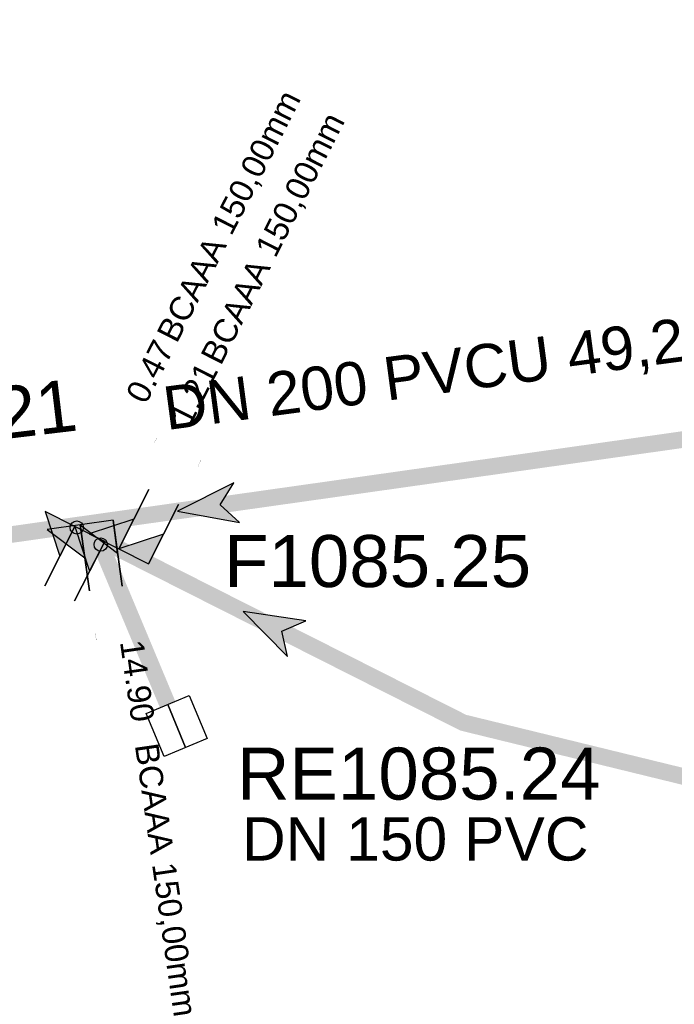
# Model space of a CAD drawing. Extents: x 356718 to 357658, y 5762241 to 5762615.
# Tile 107 of 157: x 357295 to 357305, y 5762432 to 5762447. Entities that reach past the tile are written whole.
import ezdxf
from ezdxf.enums import TextEntityAlignment as Align

# ---------------------------------------------------------------- set-up
doc = ezdxf.new("R2010")
doc.units = 0
doc.header["$MEASUREMENT"] = 0
for name, pattern in [('AUSGEZOGEN', [0]), ('GESTRICHELT2', [4, 2, -2]), ('STRICHPUNKT', [5, 2, -1, 1, -1])]:
    doc.linetypes.add(name, pattern=pattern)
doc.layers.get('0').update_dxf_attribs({"linetype": 'AUSGEZOGEN'})
for name, color, linetype, true_color in [('111_00131_Symbol', 7, 'AUSGEZOGEN', 0x000000), ('114_00133_Schachtnummer', 7, 'AUSGEZOGEN', 0x000000), ('121_10397_Haltungen_Regenwasser', 5, 'GESTRICHELT2', 0x0000ff), ('121_10399_Haltungen_Mischwasser', 6, 'STRICHPUNKT', 0xff00ff), ('123_00137_Fliessrichtungspfeil', 7, 'AUSGEZOGEN', 0x000000), ('124_00118_Standard__Laenge___10', 7, 'AUSGEZOGEN', 0x000000), ('124_10626_Standard__Laenge____1', 7, 'AUSGEZOGEN', 0x000000), ('141_10677_Stutzen__alle__aus_DW', 7, 'AUSGEZOGEN', 0x000000), ('141_10868_Stutzen__141_', 7, 'AUSGEZOGEN', 0x000000)]:
    doc.layers.add(name, color=color, linetype=linetype, true_color=true_color)
doc.styles.add('ARIAL', font='arial.ttf', dxfattribs={"height": 1.5})
doc.styles.get("Standard").update_dxf_attribs({"font": 'arial.ttf', "height": 1})

# ---------------------------------------------------------------- blocks, each defined once
blk = doc.blocks.new('F00')
at = {"color": 0}
blk.add_circle((0, 0), 0.1, dxfattribs=at)
blk = doc.blocks.new('RE')
at = {"color": 0, "linetype": 'AUSGEZOGEN'}
blk.add_lwpolyline([(-0.35, 0.35), (0.35, 0.35), (0.35, -0.35), (-0.35, -0.35)], close=True, dxfattribs=at)
for points in [[(0, 0.35), (0, -0.35)], [(0, -0.35), (0, 0.35)]]:
    blk.add_lwpolyline(points, dxfattribs=at)
blk = doc.blocks.new('FLI')
at = {"color": 0, "linetype": 'AUSGEZOGEN'}
blk.add_lwpolyline([(-0.4, 0), (-0.9, -0.6), (0.9, 0), (-0.9, 0.6), (-0.4, 0)], close=True, dxfattribs=at)
at = {"color": 0}
for points in [[(-0.4, 0), (0.9, 0), (-0.9, 0.6)], [(-0.9, -0.6), (0.9, 0), (-0.4, 0)]]:
    blk.add_solid(points, dxfattribs=at)

msp = doc.modelspace()

# ---------------------------------------------------------------- linework, layer by layer
at = {"layer": '121_10397_Haltungen_Regenwasser', "color": 5, "linetype": 'GESTRICHELT2', "true_color": 0x0000ff, "const_width": 0.25}
for points in [[(357365.054, 5762435.311), (357364.438, 5762435.938), (357333.027, 5762434.129), (357322.178, 5762436.245), (357312.327, 5762433.579), (357302.086, 5762436.082), (357296.369, 5762438.97)], [(357297.646, 5762436.355), (357296.679, 5762438.666)]]:
    msp.add_lwpolyline(points, dxfattribs=at)
at = {"layer": '121_10399_Haltungen_Mischwasser', "color": 6, "linetype": 'STRICHPUNKT', "true_color": 0xff00ff, "const_width": 0.25}
msp.add_lwpolyline([(357309.659, 5762453.896), (357311.406, 5762454.335), (357312.14, 5762454.005), (357314.899, 5762441.682), (357282.319, 5762437.073)], dxfattribs=at)
at = {"layer": '141_10677_Stutzen__alle__aus_DW', "color": 18, "linetype": 'AUSGEZOGEN', "true_color": 0x000000}
for points in [[(357297.36, 5762438.469), (357297.811, 5762439.362)], [(357296.33, 5762439.055), (357295.835, 5762438.985), (357296.4, 5762438.56)], [(357296.7, 5762438.803), (357296.253, 5762439.029), (357296.474, 5762438.357)], [(357296.33, 5762439.055), (357296.47, 5762438.065)], [(357296.7, 5762438.803), (357296.249, 5762437.911)], [(357297.36, 5762438.469), (357297.585, 5762438.916), (357296.914, 5762438.695)]]:
    msp.add_lwpolyline(points, close=True, dxfattribs=at)
at = {"layer": '141_10677_Stutzen__alle__aus_DW', "color": 18, "true_color": 0x000000}
for points in [[(357296.33, 5762439.055), (357295.835, 5762438.985), (357296.4, 5762438.56)], [(357296.7, 5762438.803), (357296.253, 5762439.029), (357296.474, 5762438.357)], [(357297.36, 5762438.469), (357297.585, 5762438.916), (357296.914, 5762438.695)]]:
    msp.add_solid(points, dxfattribs=at)
at = {"layer": '141_10868_Stutzen__141_', "color": 18, "linetype": 'AUSGEZOGEN', "true_color": 0x000000}
for points in [[(357296.914, 5762438.695), (357297.365, 5762439.587)], [(357296.253, 5762439.029), (357295.807, 5762439.254), (357296.028, 5762438.582)], [(357296.825, 5762439.125), (357296.33, 5762439.055), (357296.895, 5762438.63)], [(357296.914, 5762438.695), (357297.139, 5762439.141), (357296.467, 5762438.92)], [(357296.825, 5762439.125), (357296.965, 5762438.135)], [(357296.253, 5762439.029), (357295.802, 5762438.136)]]:
    msp.add_lwpolyline(points, close=True, dxfattribs=at)
at = {"layer": '141_10868_Stutzen__141_', "color": 18, "true_color": 0x000000}
for points in [[(357296.253, 5762439.029), (357295.807, 5762439.254), (357296.028, 5762438.582)], [(357296.825, 5762439.125), (357296.33, 5762439.055), (357296.895, 5762438.63)], [(357296.914, 5762438.695), (357297.139, 5762439.141), (357296.467, 5762438.92)]]:
    msp.add_solid(points, dxfattribs=at)

# ---------------------------------------------------------------- block references
at = {"layer": '111_00131_Symbol', "color": 18, "true_color": 0x000000}
for p in [(357296.28, 5762439.015), (357296.64, 5762438.758)]:
    msp.add_blockref('F00', p, dxfattribs=at)
at = {"layer": '111_00131_Symbol', "color": 18, "true_color": 0x000000, "rotation": 22.6}
msp.add_blockref('RE', (357297.781, 5762436.032), dxfattribs=at)
at = {"layer": '123_00137_Fliessrichtungspfeil', "color": 18, "true_color": 0x000000, "xscale": 0.5, "yscale": 0.5, "zscale": 0.5}
for p, rotation in [((357298.238, 5762439.325), 188.1), ((357299.183, 5762437.548), 153.1)]:
    msp.add_blockref('FLI', p, dxfattribs=dict(at, rotation=rotation))

# ---------------------------------------------------------------- texts
at = {"layer": '114_00133_Schachtnummer', "color": 18, "true_color": 0x000000, "style": 'ARIAL'}
msp.add_text('F1085.21', height=0.7814, rotation=6.8, dxfattribs=at).set_placement((357291.645, 5762440.706), align=Align.TOP_LEFT)
for s, p in [('F1085.25', (357298.494, 5762438.901)), ('RE1085.24', (357298.688, 5762435.708))]:
    msp.add_text(s, height=0.7814, dxfattribs=at).set_placement(p, align=Align.TOP_LEFT)
at = {"layer": '124_00118_Standard__Laenge___10', "color": 18, "true_color": 0x000000, "style": 'ARIAL'}
msp.add_text('DN 200 PVCU 49,20 m', height=0.65113, rotation=7.6, dxfattribs=at).set_placement((357297.543, 5762441.123), align=Align.TOP_LEFT)
at = {"layer": '124_10626_Standard__Laenge____1', "color": 18, "true_color": 0x000000, "style": 'ARIAL'}
msp.add_text('DN 150 PVC', height=0.6511, dxfattribs=at).set_placement((357298.762, 5762434.661), align=Align.TOP_LEFT)
at = {"layer": '141_10677_Stutzen__alle__aus_DW', "color": 18, "true_color": 0x000000}
for s, rotation, p in [('0.47', 63.1, (357297.444, 5762440.287)), ('1.21', 63.1, (357298.105, 5762439.953)), ('14.90', 278.1, (357296.568, 5762437.41))]:
    msp.add_text(s, height=0.00707, rotation=rotation, dxfattribs=at).set_placement(p, align=Align.TOP_RIGHT)
for rotation, p in [(63.1, (357297.445, 5762440.288)), (63.1, (357298.105, 5762439.954)), (278.1, (357296.568, 5762437.408))]:
    msp.add_text('BCAAA 150,00mm', height=0.00707, rotation=rotation, dxfattribs=at).set_placement(p, align=Align.TOP_LEFT)
at = {"layer": '141_10868_Stutzen__141_', "color": 18, "true_color": 0x000000}
for s, height, rotation, p in [('BCAAA 150,00mm', 0.35326, 63.1, (357297.468, 5762441.929)), ('BCAAA 150,00mm', 0.35326, 63.1, (357298.129, 5762441.595)), ('14.90', 0.3533, 278.2, (357297.278, 5762437.347)), ('BCAAA 150,00mm', 0.35326, 278.2, (357297.502, 5762435.795))]:
    msp.add_text(s, height=height, rotation=rotation, dxfattribs=at).set_placement(p, align=Align.TOP_LEFT)
for s, p in [('0.47', (357297.438, 5762441.868)), ('1.21', (357298.098, 5762441.534))]:
    msp.add_text(s, height=0.3533, rotation=63.1, dxfattribs=at).set_placement(p, align=Align.TOP_RIGHT)

doc.saveas('drawing.dxf')
